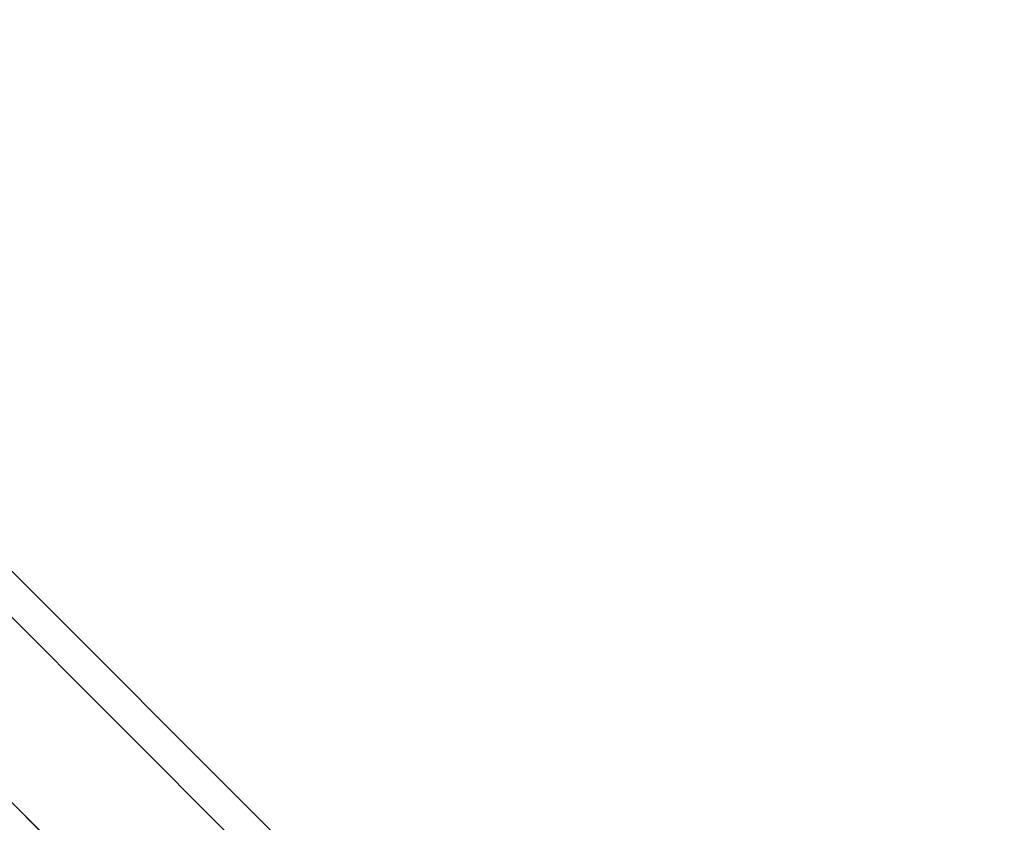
# Model space of a CAD drawing. Header units: millimetres. Extents: x -10999 to 11001, y -4500 to 4500.
# Tile 175 of 256: x 7720 to 8322, y -3392 to -2901. Entities that reach past the tile are written whole.
import ezdxf

# ---------------------------------------------------------------- set-up
doc = ezdxf.new("R2010")
doc.units = ezdxf.units.MM
doc.header["$MEASUREMENT"] = 0
doc.layers.add('Legs', color=7, linetype='Continuous', true_color=0x000000)

msp = doc.modelspace()

# ---------------------------------------------------------------- linework, layer by layer
at = {"layer": 'Legs'}
for p, q in [((7236.93, -2900.95, 6864.56), (8180.94, -3844.96, 94.11)), ((7378.36, -2900.95, 6864.56), (8322.36, -3844.96, 94.11)), ((7251.08, -2915.1, 6864.56), (8195.08, -3859.1, 94.11)), ((7364.21, -2915.1, 6864.56), (8308.21, -3859.1, 94.11)), ((7307.64, -2971.66, 6864.56), (8251.65, -3915.67, 94.11)), ((7364.21, -3028.23, 6864.56), (8308.21, -3972.23, 94.11)), ((7378.36, -3042.38, 6864.56), (8322.36, -3986.38, 94.11)), ((7545.55, -3068.15, 4651.16), (8180.94, -3703.53, 94.11)), ((7406.86, -3070.87, 4631.59), (8039.51, -3703.53, 94.11)), ((7531.41, -3082.29, 4651.16), (8166.79, -3717.68, 94.11)), ((7420.45, -3084.47, 4635.5), (8053.66, -3717.68, 94.11)), ((7474.84, -3138.86, 4651.15), (8110.22, -3774.24, 94.11)), ((7529.23, -3193.24, 4666.8), (8166.79, -3830.81, 94.11)), ((7542.82, -3206.84, 4670.71), (8180.94, -3844.96, 94.11))]:
    msp.add_line(p, q, dxfattribs=at)

doc.saveas('drawing.dxf')
